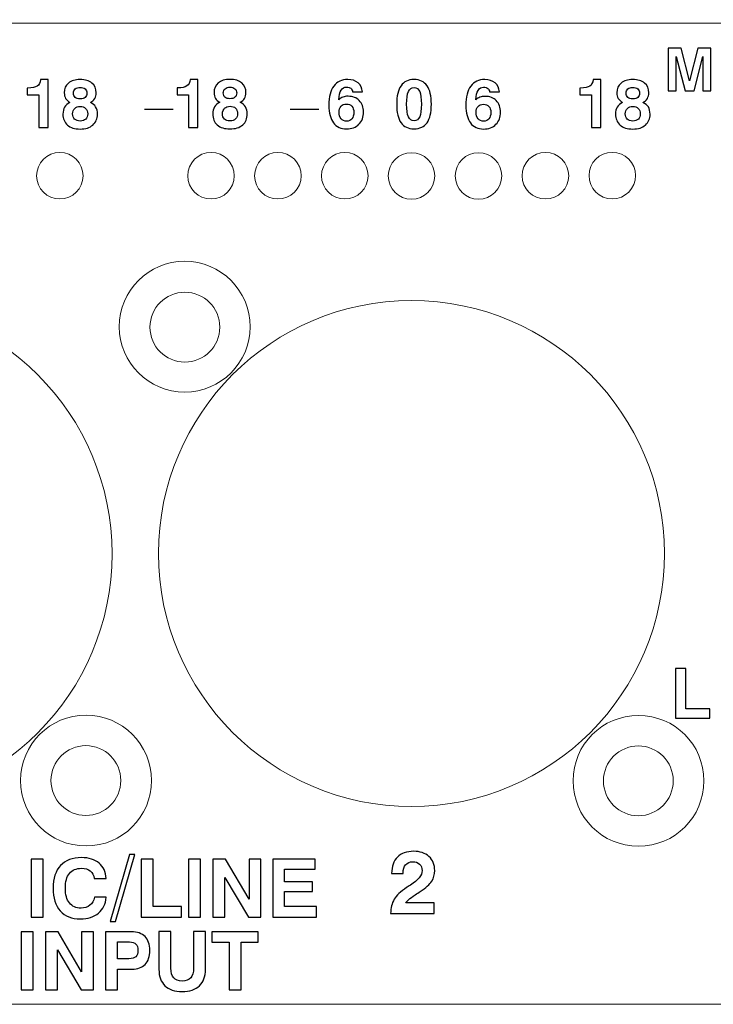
# Model space of a CAD drawing. Header units: inches. Extents: x -1.88 to 1.87, y -0.27 to 1.42.
# Tile 6 of 8: x -0.2 to 0.99, y -0.27 to 1.42. Entities that reach past the tile are written whole.
import ezdxf

# ---------------------------------------------------------------- set-up
doc = ezdxf.new("R2010")
doc.units = ezdxf.units.IN
doc.header["$MEASUREMENT"] = 0
for name, color, linetype in [('Layer 1', 7, 'Continuous'), ('Layer 3', 7, 'Continuous'), ('Layer 4', 7, 'Continuous')]:
    doc.layers.add(name, color=color, linetype=linetype)

msp = doc.modelspace()

# ---------------------------------------------------------------- linework, layer by layer
at = {"layer": 'Layer 1'}
for points, knots in [([(0.9156, 1.3006), (0.9156, 1.3006), (0.9156, 1.374), (0.9156, 1.374), (0.9156, 1.374), (0.9156, 1.374), (0.938, 1.374), (0.938, 1.374), (0.938, 1.374), (0.938, 1.374), (0.9526, 1.3182), (0.9526, 1.3182), (0.9526, 1.3182), (0.9526, 1.3182), (0.967, 1.374), (0.967, 1.374), (0.967, 1.374), (0.967, 1.374), (0.9894, 1.374), (0.9894, 1.374), (0.9894, 1.374), (0.9894, 1.374), (0.9894, 1.3006), (0.9894, 1.3006), (0.9894, 1.3006), (0.9894, 1.3006), (0.9753, 1.3006), (0.9753, 1.3006), (0.9753, 1.3006), (0.9753, 1.3006), (0.9753, 1.3598), (0.9753, 1.3598), (0.9753, 1.3598), (0.9753, 1.3598), (0.9604, 1.3006), (0.9604, 1.3006), (0.9604, 1.3006), (0.9604, 1.3006), (0.9449, 1.3006), (0.9449, 1.3006), (0.9449, 1.3006), (0.9449, 1.3006), (0.9298, 1.3598), (0.9298, 1.3598), (0.9298, 1.3598), (0.9298, 1.3598), (0.9298, 1.3006), (0.9298, 1.3006), (0.9298, 1.3006), (0.9298, 1.3006), (0.9156, 1.3006), (0.9156, 1.3006)], [0, 0, 0, 0, 0.071429, 0.071429, 0.071429, 0.071429, 0.142857, 0.142857, 0.142857, 0.142857, 0.214286, 0.214286, 0.214286, 0.214286, 0.285714, 0.285714, 0.285714, 0.285714, 0.357143, 0.357143, 0.357143, 0.357143, 0.428571, 0.428571, 0.428571, 0.428571, 0.5, 0.5, 0.5, 0.5, 0.571429, 0.571429, 0.571429, 0.571429, 0.642857, 0.642857, 0.642857, 0.642857, 0.714286, 0.714286, 0.714286, 0.714286, 0.785714, 0.785714, 0.785714, 0.785714, 0.857143, 0.857143, 0.857143, 0.857143, 1, 1, 1, 1]), ([(-0.1666, 1.2375), (-0.1666, 1.2375), (-0.1666, 1.2939), (-0.1666, 1.2939), (-0.1666, 1.2939), (-0.1666, 1.2939), (-0.1864, 1.2939), (-0.1864, 1.2939), (-0.1864, 1.2939), (-0.1864, 1.2939), (-0.1864, 1.3055), (-0.1864, 1.3055), (-0.1864, 1.3055), (-0.1864, 1.3055), (-0.1851, 1.3055), (-0.1851, 1.3055), (-0.1851, 1.3055), (-0.1779, 1.3055), (-0.1727, 1.3066), (-0.1694, 1.3088), (-0.1694, 1.3088), (-0.1661, 1.311), (-0.1642, 1.3148), (-0.1636, 1.32), (-0.1636, 1.32), (-0.1636, 1.32), (-0.1504, 1.32), (-0.1504, 1.32), (-0.1504, 1.32), (-0.1504, 1.32), (-0.1504, 1.2375), (-0.1504, 1.2375), (-0.1504, 1.2375), (-0.1504, 1.2375), (-0.1666, 1.2375), (-0.1666, 1.2375)], [0, 0, 0, 0, 0.1, 0.1, 0.1, 0.1, 0.2, 0.2, 0.2, 0.2, 0.3, 0.3, 0.3, 0.3, 0.4, 0.4, 0.4, 0.4, 0.5, 0.5, 0.5, 0.5, 0.6, 0.6, 0.6, 0.6, 0.7, 0.7, 0.7, 0.7, 0.8, 0.8, 0.8, 0.8, 1, 1, 1, 1]), ([(-0.1129, 1.2808), (-0.1163, 1.2827), (-0.1188, 1.285), (-0.1204, 1.2876), (-0.1204, 1.2876), (-0.1219, 1.2901), (-0.1227, 1.2934), (-0.1227, 1.2974), (-0.1227, 1.2974), (-0.1227, 1.3045), (-0.1203, 1.31), (-0.1154, 1.3141), (-0.1154, 1.3141), (-0.1106, 1.3181), (-0.1039, 1.3201), (-0.0954, 1.3201), (-0.0954, 1.3201), (-0.0867, 1.3201), (-0.08, 1.3181), (-0.0751, 1.3141), (-0.0751, 1.3141), (-0.0703, 1.3101), (-0.0678, 1.3045), (-0.0678, 1.2974), (-0.0678, 1.2974), (-0.0678, 1.2936), (-0.0687, 1.2903), (-0.0703, 1.2875), (-0.0703, 1.2875), (-0.072, 1.2847), (-0.0745, 1.2825), (-0.0778, 1.2808), (-0.0778, 1.2808), (-0.0737, 1.2789), (-0.0707, 1.2763), (-0.0687, 1.273), (-0.0687, 1.273), (-0.0666, 1.2697), (-0.0656, 1.2656), (-0.0656, 1.2609), (-0.0656, 1.2609), (-0.0656, 1.2528), (-0.0682, 1.2465), (-0.0735, 1.242), (-0.0735, 1.242), (-0.0788, 1.2374), (-0.0861, 1.2351), (-0.0954, 1.2351), (-0.0954, 1.2351), (-0.1047, 1.2351), (-0.112, 1.2374), (-0.1172, 1.2419), (-0.1172, 1.2419), (-0.1224, 1.2464), (-0.125, 1.2528), (-0.125, 1.2609), (-0.125, 1.2609), (-0.125, 1.2656), (-0.124, 1.2696), (-0.1221, 1.2728), (-0.1221, 1.2728), (-0.1201, 1.276), (-0.1171, 1.2787), (-0.1129, 1.2808)], [0, 0, 0, 0, 0.058824, 0.058824, 0.058824, 0.058824, 0.117647, 0.117647, 0.117647, 0.117647, 0.176471, 0.176471, 0.176471, 0.176471, 0.235294, 0.235294, 0.235294, 0.235294, 0.294118, 0.294118, 0.294118, 0.294118, 0.352941, 0.352941, 0.352941, 0.352941, 0.411765, 0.411765, 0.411765, 0.411765, 0.470588, 0.470588, 0.470588, 0.470588, 0.529412, 0.529412, 0.529412, 0.529412, 0.588235, 0.588235, 0.588235, 0.588235, 0.647059, 0.647059, 0.647059, 0.647059, 0.705882, 0.705882, 0.705882, 0.705882, 0.764706, 0.764706, 0.764706, 0.764706, 0.823529, 0.823529, 0.823529, 0.823529, 0.882353, 0.882353, 0.882353, 0.882353, 1, 1, 1, 1]), ([(-0.1069, 1.2968), (-0.1069, 1.2936), (-0.1059, 1.2912), (-0.104, 1.2895), (-0.104, 1.2895), (-0.1019, 1.2878), (-0.0991, 1.2869), (-0.0954, 1.2869), (-0.0954, 1.2869), (-0.0916, 1.2869), (-0.0887, 1.2878), (-0.0867, 1.2895), (-0.0867, 1.2895), (-0.0847, 1.2913), (-0.0837, 1.2937), (-0.0837, 1.2968), (-0.0837, 1.2968), (-0.0837, 1.2999), (-0.0847, 1.3023), (-0.0868, 1.3041), (-0.0868, 1.3041), (-0.0889, 1.3059), (-0.0917, 1.3067), (-0.0954, 1.3067), (-0.0954, 1.3067), (-0.0989, 1.3067), (-0.1017, 1.3058), (-0.1038, 1.304), (-0.1038, 1.304), (-0.1059, 1.3022), (-0.1069, 1.2998), (-0.1069, 1.2968)], [0, 0, 0, 0, 0.111111, 0.111111, 0.111111, 0.111111, 0.222222, 0.222222, 0.222222, 0.222222, 0.333333, 0.333333, 0.333333, 0.333333, 0.444444, 0.444444, 0.444444, 0.444444, 0.555556, 0.555556, 0.555556, 0.555556, 0.666667, 0.666667, 0.666667, 0.666667, 0.777778, 0.777778, 0.777778, 0.777778, 1, 1, 1, 1]), ([(0.091, 1.2377), (0.091, 1.2377), (0.091, 1.2941), (0.091, 1.2941), (0.091, 1.2941), (0.091, 1.2941), (0.0713, 1.2941), (0.0713, 1.2941), (0.0713, 1.2941), (0.0713, 1.2941), (0.0713, 1.3057), (0.0713, 1.3057), (0.0713, 1.3057), (0.0713, 1.3057), (0.0725, 1.3057), (0.0725, 1.3057), (0.0725, 1.3057), (0.0797, 1.3057), (0.085, 1.3068), (0.0882, 1.3091), (0.0882, 1.3091), (0.0915, 1.3113), (0.0935, 1.315), (0.094, 1.3202), (0.094, 1.3202), (0.094, 1.3202), (0.1072, 1.3202), (0.1072, 1.3202), (0.1072, 1.3202), (0.1072, 1.3202), (0.1072, 1.2377), (0.1072, 1.2377), (0.1072, 1.2377), (0.1072, 1.2377), (0.091, 1.2377), (0.091, 1.2377)], [0, 0, 0, 0, 0.1, 0.1, 0.1, 0.1, 0.2, 0.2, 0.2, 0.2, 0.3, 0.3, 0.3, 0.3, 0.4, 0.4, 0.4, 0.4, 0.5, 0.5, 0.5, 0.5, 0.6, 0.6, 0.6, 0.6, 0.7, 0.7, 0.7, 0.7, 0.8, 0.8, 0.8, 0.8, 1, 1, 1, 1]), ([(0.1447, 1.2811), (0.1413, 1.283), (0.1388, 1.2852), (0.1372, 1.2878), (0.1372, 1.2878), (0.1357, 1.2904), (0.1349, 1.2937), (0.1349, 1.2976), (0.1349, 1.2976), (0.1349, 1.3047), (0.1374, 1.3103), (0.1422, 1.3143), (0.1422, 1.3143), (0.147, 1.3183), (0.1537, 1.3204), (0.1623, 1.3204), (0.1623, 1.3204), (0.1709, 1.3204), (0.1776, 1.3183), (0.1825, 1.3143), (0.1825, 1.3143), (0.1873, 1.3103), (0.1898, 1.3048), (0.1898, 1.2976), (0.1898, 1.2976), (0.1898, 1.2939), (0.1889, 1.2905), (0.1873, 1.2878), (0.1873, 1.2878), (0.1856, 1.285), (0.1832, 1.2828), (0.1799, 1.2811), (0.1799, 1.2811), (0.1839, 1.2792), (0.1869, 1.2766), (0.189, 1.2733), (0.189, 1.2733), (0.191, 1.2699), (0.192, 1.2659), (0.192, 1.2611), (0.192, 1.2611), (0.192, 1.2531), (0.1894, 1.2468), (0.1841, 1.2422), (0.1841, 1.2422), (0.1788, 1.2376), (0.1715, 1.2353), (0.1623, 1.2353), (0.1623, 1.2353), (0.1529, 1.2353), (0.1456, 1.2376), (0.1404, 1.2421), (0.1404, 1.2421), (0.1352, 1.2467), (0.1326, 1.253), (0.1326, 1.2611), (0.1326, 1.2611), (0.1326, 1.2658), (0.1336, 1.2698), (0.1355, 1.273), (0.1355, 1.273), (0.1375, 1.2762), (0.1405, 1.2789), (0.1447, 1.2811)], [0, 0, 0, 0, 0.058824, 0.058824, 0.058824, 0.058824, 0.117647, 0.117647, 0.117647, 0.117647, 0.176471, 0.176471, 0.176471, 0.176471, 0.235294, 0.235294, 0.235294, 0.235294, 0.294118, 0.294118, 0.294118, 0.294118, 0.352941, 0.352941, 0.352941, 0.352941, 0.411765, 0.411765, 0.411765, 0.411765, 0.470588, 0.470588, 0.470588, 0.470588, 0.529412, 0.529412, 0.529412, 0.529412, 0.588235, 0.588235, 0.588235, 0.588235, 0.647059, 0.647059, 0.647059, 0.647059, 0.705882, 0.705882, 0.705882, 0.705882, 0.764706, 0.764706, 0.764706, 0.764706, 0.823529, 0.823529, 0.823529, 0.823529, 0.882353, 0.882353, 0.882353, 0.882353, 1, 1, 1, 1]), ([(0.1507, 1.2971), (0.1507, 1.2939), (0.1517, 1.2914), (0.1537, 1.2897), (0.1537, 1.2897), (0.1557, 1.288), (0.1585, 1.2872), (0.1623, 1.2872), (0.1623, 1.2872), (0.166, 1.2872), (0.1689, 1.288), (0.1709, 1.2898), (0.1709, 1.2898), (0.1729, 1.2915), (0.1739, 1.2939), (0.1739, 1.2971), (0.1739, 1.2971), (0.1739, 1.3001), (0.1729, 1.3026), (0.1708, 1.3043), (0.1708, 1.3043), (0.1687, 1.3061), (0.1659, 1.307), (0.1623, 1.307), (0.1623, 1.307), (0.1587, 1.307), (0.1559, 1.3061), (0.1538, 1.3043), (0.1538, 1.3043), (0.1517, 1.3025), (0.1507, 1.3001), (0.1507, 1.2971)], [0, 0, 0, 0, 0.111111, 0.111111, 0.111111, 0.111111, 0.222222, 0.222222, 0.222222, 0.222222, 0.333333, 0.333333, 0.333333, 0.333333, 0.444444, 0.444444, 0.444444, 0.444444, 0.555556, 0.555556, 0.555556, 0.555556, 0.666667, 0.666667, 0.666667, 0.666667, 0.777778, 0.777778, 0.777778, 0.777778, 1, 1, 1, 1]), ([(0.3496, 1.2855), (0.3515, 1.2875), (0.3538, 1.2889), (0.3564, 1.2899), (0.3564, 1.2899), (0.3591, 1.2909), (0.362, 1.2914), (0.3653, 1.2914), (0.3653, 1.2914), (0.3734, 1.2914), (0.3798, 1.2889), (0.3847, 1.284), (0.3847, 1.284), (0.3896, 1.2791), (0.392, 1.2725), (0.392, 1.2643), (0.392, 1.2643), (0.392, 1.2556), (0.3893, 1.2486), (0.384, 1.2433), (0.384, 1.2433), (0.3787, 1.238), (0.3717, 1.2353), (0.363, 1.2353), (0.363, 1.2353), (0.353, 1.2353), (0.3454, 1.2387), (0.3402, 1.2456), (0.3402, 1.2456), (0.335, 1.2526), (0.3324, 1.2627), (0.3324, 1.276), (0.3324, 1.276), (0.3324, 1.2904), (0.3352, 1.3013), (0.3407, 1.3089), (0.3407, 1.3089), (0.3463, 1.3165), (0.3543, 1.3203), (0.3648, 1.3203), (0.3648, 1.3203), (0.3721, 1.3203), (0.378, 1.3184), (0.3825, 1.3146), (0.3825, 1.3146), (0.387, 1.3108), (0.3894, 1.3056), (0.3899, 1.2991), (0.3899, 1.2991), (0.3899, 1.2991), (0.3731, 1.2991), (0.3731, 1.2991), (0.3731, 1.2991), (0.3727, 1.3018), (0.3717, 1.3038), (0.37, 1.3051), (0.37, 1.3051), (0.3683, 1.3065), (0.366, 1.3072), (0.3629, 1.3072), (0.3629, 1.3072), (0.3588, 1.3072), (0.3556, 1.3054), (0.3534, 1.3018), (0.3534, 1.3018), (0.3511, 1.2982), (0.3499, 1.2928), (0.3496, 1.2855)], [0, 0, 0, 0, 0.055556, 0.055556, 0.055556, 0.055556, 0.111111, 0.111111, 0.111111, 0.111111, 0.166667, 0.166667, 0.166667, 0.166667, 0.222222, 0.222222, 0.222222, 0.222222, 0.277778, 0.277778, 0.277778, 0.277778, 0.333333, 0.333333, 0.333333, 0.333333, 0.388889, 0.388889, 0.388889, 0.388889, 0.444444, 0.444444, 0.444444, 0.444444, 0.5, 0.5, 0.5, 0.5, 0.555556, 0.555556, 0.555556, 0.555556, 0.611111, 0.611111, 0.611111, 0.611111, 0.666667, 0.666667, 0.666667, 0.666667, 0.722222, 0.722222, 0.722222, 0.722222, 0.777778, 0.777778, 0.777778, 0.777778, 0.833333, 0.833333, 0.833333, 0.833333, 0.888889, 0.888889, 0.888889, 0.888889, 1, 1, 1, 1]), ([(0.449, 1.2777), (0.449, 1.2919), (0.4514, 1.3025), (0.4564, 1.3096), (0.4564, 1.3096), (0.4613, 1.3166), (0.4688, 1.3202), (0.4788, 1.3202), (0.4788, 1.3202), (0.4887, 1.3202), (0.4962, 1.3166), (0.5012, 1.3095), (0.5012, 1.3095), (0.5061, 1.3024), (0.5086, 1.2918), (0.5086, 1.2776), (0.5086, 1.2776), (0.5086, 1.2635), (0.5062, 1.2529), (0.5012, 1.2459), (0.5012, 1.2459), (0.4963, 1.2389), (0.4888, 1.2354), (0.4788, 1.2354), (0.4788, 1.2354), (0.4688, 1.2354), (0.4613, 1.2389), (0.4564, 1.2459), (0.4564, 1.2459), (0.4514, 1.253), (0.449, 1.2636), (0.449, 1.2777)], [0, 0, 0, 0, 0.111111, 0.111111, 0.111111, 0.111111, 0.222222, 0.222222, 0.222222, 0.222222, 0.333333, 0.333333, 0.333333, 0.333333, 0.444444, 0.444444, 0.444444, 0.444444, 0.555556, 0.555556, 0.555556, 0.555556, 0.666667, 0.666667, 0.666667, 0.666667, 0.777778, 0.777778, 0.777778, 0.777778, 1, 1, 1, 1]), ([(0.4661, 1.2777), (0.4661, 1.2677), (0.4671, 1.2604), (0.4691, 1.2559), (0.4691, 1.2559), (0.4711, 1.2514), (0.4743, 1.2491), (0.4788, 1.2491), (0.4788, 1.2491), (0.4832, 1.2491), (0.4864, 1.2514), (0.4885, 1.256), (0.4885, 1.256), (0.4905, 1.2605), (0.4915, 1.2678), (0.4915, 1.2777), (0.4915, 1.2777), (0.4915, 1.2877), (0.4905, 1.295), (0.4885, 1.2995), (0.4885, 1.2995), (0.4864, 1.3041), (0.4832, 1.3063), (0.4788, 1.3063), (0.4788, 1.3063), (0.4743, 1.3063), (0.4711, 1.3041), (0.4691, 1.2996), (0.4691, 1.2996), (0.4671, 1.295), (0.4661, 1.2878), (0.4661, 1.2777)], [0, 0, 0, 0, 0.111111, 0.111111, 0.111111, 0.111111, 0.222222, 0.222222, 0.222222, 0.222222, 0.333333, 0.333333, 0.333333, 0.333333, 0.444444, 0.444444, 0.444444, 0.444444, 0.555556, 0.555556, 0.555556, 0.555556, 0.666667, 0.666667, 0.666667, 0.666667, 0.777778, 0.777778, 0.777778, 0.777778, 1, 1, 1, 1]), ([(0.5852, 1.2854), (0.5871, 1.2874), (0.5894, 1.2888), (0.592, 1.2898), (0.592, 1.2898), (0.5947, 1.2908), (0.5976, 1.2912), (0.6009, 1.2912), (0.6009, 1.2912), (0.609, 1.2912), (0.6154, 1.2888), (0.6203, 1.2839), (0.6203, 1.2839), (0.6252, 1.2789), (0.6276, 1.2724), (0.6276, 1.2642), (0.6276, 1.2642), (0.6276, 1.2555), (0.6249, 1.2485), (0.6196, 1.2432), (0.6196, 1.2432), (0.6143, 1.2378), (0.6073, 1.2351), (0.5986, 1.2351), (0.5986, 1.2351), (0.5886, 1.2351), (0.581, 1.2386), (0.5758, 1.2455), (0.5758, 1.2455), (0.5706, 1.2524), (0.568, 1.2626), (0.568, 1.2759), (0.568, 1.2759), (0.568, 1.2902), (0.5708, 1.3012), (0.5764, 1.3088), (0.5764, 1.3088), (0.5819, 1.3164), (0.5899, 1.3202), (0.6004, 1.3202), (0.6004, 1.3202), (0.6078, 1.3202), (0.6136, 1.3183), (0.6181, 1.3145), (0.6181, 1.3145), (0.6226, 1.3107), (0.6251, 1.3055), (0.6255, 1.299), (0.6255, 1.299), (0.6255, 1.299), (0.6087, 1.299), (0.6087, 1.299), (0.6087, 1.299), (0.6083, 1.3017), (0.6073, 1.3037), (0.6056, 1.305), (0.6056, 1.305), (0.6039, 1.3064), (0.6016, 1.307), (0.5985, 1.307), (0.5985, 1.307), (0.5944, 1.307), (0.5912, 1.3052), (0.589, 1.3016), (0.589, 1.3016), (0.5867, 1.2981), (0.5855, 1.2926), (0.5852, 1.2854)], [0, 0, 0, 0, 0.055556, 0.055556, 0.055556, 0.055556, 0.111111, 0.111111, 0.111111, 0.111111, 0.166667, 0.166667, 0.166667, 0.166667, 0.222222, 0.222222, 0.222222, 0.222222, 0.277778, 0.277778, 0.277778, 0.277778, 0.333333, 0.333333, 0.333333, 0.333333, 0.388889, 0.388889, 0.388889, 0.388889, 0.444444, 0.444444, 0.444444, 0.444444, 0.5, 0.5, 0.5, 0.5, 0.555556, 0.555556, 0.555556, 0.555556, 0.611111, 0.611111, 0.611111, 0.611111, 0.666667, 0.666667, 0.666667, 0.666667, 0.722222, 0.722222, 0.722222, 0.722222, 0.777778, 0.777778, 0.777778, 0.777778, 0.833333, 0.833333, 0.833333, 0.833333, 0.888889, 0.888889, 0.888889, 0.888889, 1, 1, 1, 1]), ([(0.7837, 1.2375), (0.7837, 1.2375), (0.7837, 1.2939), (0.7837, 1.2939), (0.7837, 1.2939), (0.7837, 1.2939), (0.764, 1.2939), (0.764, 1.2939), (0.764, 1.2939), (0.764, 1.2939), (0.764, 1.3055), (0.764, 1.3055), (0.764, 1.3055), (0.764, 1.3055), (0.7652, 1.3055), (0.7652, 1.3055), (0.7652, 1.3055), (0.7724, 1.3055), (0.7776, 1.3066), (0.7809, 1.3088), (0.7809, 1.3088), (0.7842, 1.311), (0.7861, 1.3148), (0.7867, 1.32), (0.7867, 1.32), (0.7867, 1.32), (0.7999, 1.32), (0.7999, 1.32), (0.7999, 1.32), (0.7999, 1.32), (0.7999, 1.2375), (0.7999, 1.2375), (0.7999, 1.2375), (0.7999, 1.2375), (0.7837, 1.2375), (0.7837, 1.2375)], [0, 0, 0, 0, 0.1, 0.1, 0.1, 0.1, 0.2, 0.2, 0.2, 0.2, 0.3, 0.3, 0.3, 0.3, 0.4, 0.4, 0.4, 0.4, 0.5, 0.5, 0.5, 0.5, 0.6, 0.6, 0.6, 0.6, 0.7, 0.7, 0.7, 0.7, 0.8, 0.8, 0.8, 0.8, 1, 1, 1, 1]), ([(0.8374, 1.2808), (0.834, 1.2827), (0.8315, 1.285), (0.8299, 1.2876), (0.8299, 1.2876), (0.8284, 1.2901), (0.8276, 1.2934), (0.8276, 1.2974), (0.8276, 1.2974), (0.8276, 1.3045), (0.83, 1.31), (0.8349, 1.3141), (0.8349, 1.3141), (0.8397, 1.3181), (0.8464, 1.3201), (0.855, 1.3201), (0.855, 1.3201), (0.8636, 1.3201), (0.8703, 1.3181), (0.8752, 1.3141), (0.8752, 1.3141), (0.88, 1.3101), (0.8825, 1.3045), (0.8825, 1.2974), (0.8825, 1.2974), (0.8825, 1.2936), (0.8816, 1.2903), (0.88, 1.2875), (0.88, 1.2875), (0.8783, 1.2847), (0.8759, 1.2825), (0.8725, 1.2808), (0.8725, 1.2808), (0.8766, 1.2789), (0.8796, 1.2763), (0.8817, 1.273), (0.8817, 1.273), (0.8837, 1.2697), (0.8847, 1.2656), (0.8847, 1.2609), (0.8847, 1.2609), (0.8847, 1.2528), (0.8821, 1.2465), (0.8768, 1.242), (0.8768, 1.242), (0.8715, 1.2374), (0.8642, 1.2351), (0.855, 1.2351), (0.855, 1.2351), (0.8456, 1.2351), (0.8383, 1.2374), (0.8331, 1.2419), (0.8331, 1.2419), (0.8279, 1.2464), (0.8253, 1.2528), (0.8253, 1.2609), (0.8253, 1.2609), (0.8253, 1.2656), (0.8263, 1.2696), (0.8282, 1.2728), (0.8282, 1.2728), (0.8302, 1.276), (0.8332, 1.2787), (0.8374, 1.2808)], [0, 0, 0, 0, 0.058824, 0.058824, 0.058824, 0.058824, 0.117647, 0.117647, 0.117647, 0.117647, 0.176471, 0.176471, 0.176471, 0.176471, 0.235294, 0.235294, 0.235294, 0.235294, 0.294118, 0.294118, 0.294118, 0.294118, 0.352941, 0.352941, 0.352941, 0.352941, 0.411765, 0.411765, 0.411765, 0.411765, 0.470588, 0.470588, 0.470588, 0.470588, 0.529412, 0.529412, 0.529412, 0.529412, 0.588235, 0.588235, 0.588235, 0.588235, 0.647059, 0.647059, 0.647059, 0.647059, 0.705882, 0.705882, 0.705882, 0.705882, 0.764706, 0.764706, 0.764706, 0.764706, 0.823529, 0.823529, 0.823529, 0.823529, 0.882353, 0.882353, 0.882353, 0.882353, 1, 1, 1, 1]), ([(0.8434, 1.2968), (0.8434, 1.2936), (0.8444, 1.2912), (0.8464, 1.2895), (0.8464, 1.2895), (0.8484, 1.2878), (0.8512, 1.2869), (0.855, 1.2869), (0.855, 1.2869), (0.8587, 1.2869), (0.8616, 1.2878), (0.8636, 1.2895), (0.8636, 1.2895), (0.8656, 1.2913), (0.8666, 1.2937), (0.8666, 1.2968), (0.8666, 1.2968), (0.8666, 1.2999), (0.8656, 1.3023), (0.8635, 1.3041), (0.8635, 1.3041), (0.8614, 1.3059), (0.8586, 1.3067), (0.855, 1.3067), (0.855, 1.3067), (0.8514, 1.3067), (0.8486, 1.3058), (0.8465, 1.304), (0.8465, 1.304), (0.8444, 1.3022), (0.8434, 1.2998), (0.8434, 1.2968)], [0, 0, 0, 0, 0.111111, 0.111111, 0.111111, 0.111111, 0.222222, 0.222222, 0.222222, 0.222222, 0.333333, 0.333333, 0.333333, 0.333333, 0.444444, 0.444444, 0.444444, 0.444444, 0.555556, 0.555556, 0.555556, 0.555556, 0.666667, 0.666667, 0.666667, 0.666667, 0.777778, 0.777778, 0.777778, 0.777778, 1, 1, 1, 1]), ([(-0.1083, 1.2614), (-0.1083, 1.2574), (-0.1071, 1.2543), (-0.1049, 1.2521), (-0.1049, 1.2521), (-0.1026, 1.2499), (-0.0994, 1.2488), (-0.0952, 1.2488), (-0.0952, 1.2488), (-0.0912, 1.2488), (-0.0881, 1.2499), (-0.0858, 1.2522), (-0.0858, 1.2522), (-0.0835, 1.2544), (-0.0824, 1.2575), (-0.0824, 1.2614), (-0.0824, 1.2614), (-0.0824, 1.2652), (-0.0836, 1.2683), (-0.0859, 1.2706), (-0.0859, 1.2706), (-0.0883, 1.2729), (-0.0914, 1.2741), (-0.0952, 1.2741), (-0.0952, 1.2741), (-0.0991, 1.2741), (-0.1023, 1.2729), (-0.1047, 1.2706), (-0.1047, 1.2706), (-0.1071, 1.2682), (-0.1083, 1.2652), (-0.1083, 1.2614)], [0, 0, 0, 0, 0.111111, 0.111111, 0.111111, 0.111111, 0.222222, 0.222222, 0.222222, 0.222222, 0.333333, 0.333333, 0.333333, 0.333333, 0.444444, 0.444444, 0.444444, 0.444444, 0.555556, 0.555556, 0.555556, 0.555556, 0.666667, 0.666667, 0.666667, 0.666667, 0.777778, 0.777778, 0.777778, 0.777778, 1, 1, 1, 1]), ([(0.1494, 1.2617), (0.1494, 1.2576), (0.1505, 1.2545), (0.1527, 1.2523), (0.1527, 1.2523), (0.155, 1.2502), (0.1582, 1.2491), (0.1624, 1.2491), (0.1624, 1.2491), (0.1664, 1.2491), (0.1695, 1.2502), (0.1718, 1.2524), (0.1718, 1.2524), (0.1741, 1.2546), (0.1752, 1.2577), (0.1752, 1.2617), (0.1752, 1.2617), (0.1752, 1.2655), (0.1741, 1.2685), (0.1717, 1.2709), (0.1717, 1.2709), (0.1694, 1.2732), (0.1663, 1.2743), (0.1624, 1.2743), (0.1624, 1.2743), (0.1585, 1.2743), (0.1554, 1.2731), (0.153, 1.2708), (0.153, 1.2708), (0.1506, 1.2684), (0.1494, 1.2654), (0.1494, 1.2617)], [0, 0, 0, 0, 0.111111, 0.111111, 0.111111, 0.111111, 0.222222, 0.222222, 0.222222, 0.222222, 0.333333, 0.333333, 0.333333, 0.333333, 0.444444, 0.444444, 0.444444, 0.444444, 0.555556, 0.555556, 0.555556, 0.555556, 0.666667, 0.666667, 0.666667, 0.666667, 0.777778, 0.777778, 0.777778, 0.777778, 1, 1, 1, 1]), ([(0.3499, 1.264), (0.3499, 1.2593), (0.351, 1.2555), (0.3534, 1.2527), (0.3534, 1.2527), (0.3558, 1.25), (0.359, 1.2486), (0.363, 1.2486), (0.363, 1.2486), (0.3669, 1.2486), (0.3698, 1.2499), (0.372, 1.2526), (0.372, 1.2526), (0.3741, 1.2553), (0.3752, 1.2591), (0.3752, 1.2639), (0.3752, 1.2639), (0.3752, 1.2683), (0.3741, 1.2717), (0.3719, 1.2742), (0.3719, 1.2742), (0.3696, 1.2767), (0.3665, 1.2779), (0.3625, 1.2779), (0.3625, 1.2779), (0.3585, 1.2779), (0.3554, 1.2767), (0.3532, 1.2742), (0.3532, 1.2742), (0.351, 1.2717), (0.3499, 1.2683), (0.3499, 1.264)], [0, 0, 0, 0, 0.111111, 0.111111, 0.111111, 0.111111, 0.222222, 0.222222, 0.222222, 0.222222, 0.333333, 0.333333, 0.333333, 0.333333, 0.444444, 0.444444, 0.444444, 0.444444, 0.555556, 0.555556, 0.555556, 0.555556, 0.666667, 0.666667, 0.666667, 0.666667, 0.777778, 0.777778, 0.777778, 0.777778, 1, 1, 1, 1]), ([(0.5855, 1.2639), (0.5855, 1.2591), (0.5866, 1.2554), (0.589, 1.2526), (0.589, 1.2526), (0.5914, 1.2499), (0.5946, 1.2485), (0.5986, 1.2485), (0.5986, 1.2485), (0.6025, 1.2485), (0.6054, 1.2498), (0.6076, 1.2525), (0.6076, 1.2525), (0.6097, 1.2552), (0.6108, 1.2589), (0.6108, 1.2637), (0.6108, 1.2637), (0.6108, 1.2682), (0.6097, 1.2716), (0.6075, 1.2741), (0.6075, 1.2741), (0.6052, 1.2765), (0.6021, 1.2777), (0.5981, 1.2777), (0.5981, 1.2777), (0.5941, 1.2777), (0.591, 1.2765), (0.5888, 1.2741), (0.5888, 1.2741), (0.5866, 1.2716), (0.5855, 1.2682), (0.5855, 1.2639)], [0, 0, 0, 0, 0.111111, 0.111111, 0.111111, 0.111111, 0.222222, 0.222222, 0.222222, 0.222222, 0.333333, 0.333333, 0.333333, 0.333333, 0.444444, 0.444444, 0.444444, 0.444444, 0.555556, 0.555556, 0.555556, 0.555556, 0.666667, 0.666667, 0.666667, 0.666667, 0.777778, 0.777778, 0.777778, 0.777778, 1, 1, 1, 1]), ([(0.8421, 1.2614), (0.8421, 1.2574), (0.8432, 1.2543), (0.8454, 1.2521), (0.8454, 1.2521), (0.8477, 1.2499), (0.8509, 1.2488), (0.8551, 1.2488), (0.8551, 1.2488), (0.8591, 1.2488), (0.8622, 1.2499), (0.8645, 1.2522), (0.8645, 1.2522), (0.8668, 1.2544), (0.8679, 1.2575), (0.8679, 1.2614), (0.8679, 1.2614), (0.8679, 1.2652), (0.8667, 1.2683), (0.8644, 1.2706), (0.8644, 1.2706), (0.8621, 1.2729), (0.859, 1.2741), (0.8551, 1.2741), (0.8551, 1.2741), (0.8512, 1.2741), (0.8481, 1.2729), (0.8456, 1.2706), (0.8456, 1.2706), (0.8432, 1.2682), (0.8421, 1.2652), (0.8421, 1.2614)], [0, 0, 0, 0, 0.111111, 0.111111, 0.111111, 0.111111, 0.222222, 0.222222, 0.222222, 0.222222, 0.333333, 0.333333, 0.333333, 0.333333, 0.444444, 0.444444, 0.444444, 0.444444, 0.555556, 0.555556, 0.555556, 0.555556, 0.666667, 0.666667, 0.666667, 0.666667, 0.777778, 0.777778, 0.777778, 0.777778, 1, 1, 1, 1]), ([(0.9284, 0.2224), (0.9284, 0.2224), (0.9284, 0.3073), (0.9284, 0.3073), (0.9284, 0.3073), (0.9284, 0.3073), (0.9459, 0.3073), (0.9459, 0.3073), (0.9459, 0.3073), (0.9459, 0.3073), (0.9459, 0.238), (0.9459, 0.238), (0.9459, 0.238), (0.9459, 0.238), (0.9873, 0.238), (0.9873, 0.238), (0.9873, 0.238), (0.9873, 0.238), (0.9873, 0.2224), (0.9873, 0.2224), (0.9873, 0.2224), (0.9873, 0.2224), (0.9284, 0.2224), (0.9284, 0.2224)], [0, 0, 0, 0, 0.142857, 0.142857, 0.142857, 0.142857, 0.285714, 0.285714, 0.285714, 0.285714, 0.428571, 0.428571, 0.428571, 0.428571, 0.571429, 0.571429, 0.571429, 0.571429, 0.714286, 0.714286, 0.714286, 0.714286, 1, 1, 1, 1]), ([(-0.044, -0.1275), (-0.044, -0.1275), (-0.0103, -0.0122), (-0.0103, -0.0122), (-0.0103, -0.0122), (-0.0103, -0.0122), (-0.0011, -0.0122), (-0.0011, -0.0122), (-0.0011, -0.0122), (-0.0011, -0.0122), (-0.0348, -0.1275), (-0.0348, -0.1275), (-0.0348, -0.1275), (-0.0348, -0.1275), (-0.044, -0.1275), (-0.044, -0.1275)], [0, 0, 0, 0, 0.2, 0.2, 0.2, 0.2, 0.4, 0.4, 0.4, 0.4, 0.6, 0.6, 0.6, 0.6, 1, 1, 1, 1]), ([(0.4385, -0.1136), (0.4386, -0.1041), (0.4406, -0.096), (0.4446, -0.0893), (0.4446, -0.0893), (0.4486, -0.0827), (0.4557, -0.076), (0.4658, -0.0692), (0.4658, -0.0692), (0.4673, -0.0681), (0.4696, -0.0667), (0.4725, -0.0648), (0.4725, -0.0648), (0.4859, -0.0562), (0.4926, -0.048), (0.4926, -0.04), (0.4926, -0.04), (0.4926, -0.0353), (0.4912, -0.0316), (0.4884, -0.0288), (0.4884, -0.0288), (0.4855, -0.0261), (0.4816, -0.0247), (0.4767, -0.0247), (0.4767, -0.0247), (0.4714, -0.0247), (0.4672, -0.0264), (0.4643, -0.0298), (0.4643, -0.0298), (0.4614, -0.0331), (0.46, -0.0379), (0.46, -0.0441), (0.46, -0.0441), (0.46, -0.0441), (0.46, -0.045), (0.46, -0.045), (0.46, -0.045), (0.46, -0.045), (0.4403, -0.045), (0.4403, -0.045), (0.4403, -0.045), (0.4403, -0.0328), (0.4436, -0.0233), (0.4501, -0.0167), (0.4501, -0.0167), (0.4567, -0.0101), (0.466, -0.0068), (0.4782, -0.0068), (0.4782, -0.0068), (0.4892, -0.0068), (0.4979, -0.0098), (0.5045, -0.0158), (0.5045, -0.0158), (0.5111, -0.0218), (0.5143, -0.0298), (0.5143, -0.0397), (0.5143, -0.0397), (0.5143, -0.0468), (0.5126, -0.053), (0.5092, -0.0582), (0.5092, -0.0582), (0.5058, -0.0634), (0.4991, -0.0694), (0.4893, -0.076), (0.4893, -0.076), (0.4872, -0.0775), (0.4843, -0.0794), (0.4806, -0.0817), (0.4806, -0.0817), (0.4713, -0.0877), (0.466, -0.0923), (0.4648, -0.0954), (0.4648, -0.0954), (0.4648, -0.0954), (0.5133, -0.0954), (0.5133, -0.0954), (0.5133, -0.0954), (0.5133, -0.0954), (0.5133, -0.1136), (0.5133, -0.1136), (0.5133, -0.1136), (0.5133, -0.1136), (0.4385, -0.1136), (0.4385, -0.1136)], [0, 0, 0, 0, 0.045455, 0.045455, 0.045455, 0.045455, 0.090909, 0.090909, 0.090909, 0.090909, 0.136364, 0.136364, 0.136364, 0.136364, 0.181818, 0.181818, 0.181818, 0.181818, 0.227273, 0.227273, 0.227273, 0.227273, 0.272727, 0.272727, 0.272727, 0.272727, 0.318182, 0.318182, 0.318182, 0.318182, 0.363636, 0.363636, 0.363636, 0.363636, 0.409091, 0.409091, 0.409091, 0.409091, 0.454545, 0.454545, 0.454545, 0.454545, 0.5, 0.5, 0.5, 0.5, 0.545455, 0.545455, 0.545455, 0.545455, 0.590909, 0.590909, 0.590909, 0.590909, 0.636364, 0.636364, 0.636364, 0.636364, 0.681818, 0.681818, 0.681818, 0.681818, 0.727273, 0.727273, 0.727273, 0.727273, 0.772727, 0.772727, 0.772727, 0.772727, 0.818182, 0.818182, 0.818182, 0.818182, 0.863636, 0.863636, 0.863636, 0.863636, 0.909091, 0.909091, 0.909091, 0.909091, 1, 1, 1, 1]), ([(-0.1795, -0.1202), (-0.1795, -0.1202), (-0.1795, -0.0203), (-0.1795, -0.0203), (-0.1795, -0.0203), (-0.1795, -0.0203), (-0.159, -0.0203), (-0.159, -0.0203), (-0.159, -0.0203), (-0.159, -0.0203), (-0.159, -0.1202), (-0.159, -0.1202), (-0.159, -0.1202), (-0.159, -0.1202), (-0.1795, -0.1202), (-0.1795, -0.1202)], [0, 0, 0, 0, 0.2, 0.2, 0.2, 0.2, 0.4, 0.4, 0.4, 0.4, 0.6, 0.6, 0.6, 0.6, 1, 1, 1, 1]), ([(-0.0506, -0.0859), (-0.0514, -0.0972), (-0.0558, -0.1063), (-0.0637, -0.113), (-0.0637, -0.113), (-0.0717, -0.1196), (-0.0821, -0.123), (-0.095, -0.123), (-0.095, -0.123), (-0.1098, -0.123), (-0.1213, -0.1184), (-0.1295, -0.1091), (-0.1295, -0.1091), (-0.1377, -0.0999), (-0.1418, -0.087), (-0.1418, -0.0703), (-0.1418, -0.0703), (-0.1418, -0.0534), (-0.1376, -0.0403), (-0.1292, -0.0313), (-0.1292, -0.0313), (-0.1209, -0.0222), (-0.1088, -0.0177), (-0.0931, -0.0177), (-0.0931, -0.0177), (-0.0804, -0.0177), (-0.0703, -0.0208), (-0.0629, -0.0271), (-0.0629, -0.0271), (-0.0555, -0.0333), (-0.0515, -0.0421), (-0.0508, -0.0534), (-0.0508, -0.0534), (-0.0508, -0.0534), (-0.071, -0.0534), (-0.071, -0.0534), (-0.071, -0.0534), (-0.0719, -0.0478), (-0.0742, -0.0434), (-0.0779, -0.0405), (-0.0779, -0.0405), (-0.0817, -0.0375), (-0.0868, -0.036), (-0.0931, -0.036), (-0.0931, -0.036), (-0.1022, -0.036), (-0.1091, -0.039), (-0.1138, -0.0448), (-0.1138, -0.0448), (-0.1185, -0.0506), (-0.1208, -0.0591), (-0.1208, -0.0703), (-0.1208, -0.0703), (-0.1208, -0.0812), (-0.1185, -0.0896), (-0.1138, -0.0955), (-0.1138, -0.0955), (-0.1091, -0.1014), (-0.1025, -0.1044), (-0.0938, -0.1044), (-0.0938, -0.1044), (-0.0876, -0.1044), (-0.0825, -0.1028), (-0.0785, -0.0996), (-0.0785, -0.0996), (-0.0745, -0.0964), (-0.0719, -0.0919), (-0.0708, -0.0859), (-0.0708, -0.0859), (-0.0708, -0.0859), (-0.0506, -0.0859), (-0.0506, -0.0859)], [0, 0, 0, 0, 0.052632, 0.052632, 0.052632, 0.052632, 0.105263, 0.105263, 0.105263, 0.105263, 0.157895, 0.157895, 0.157895, 0.157895, 0.210526, 0.210526, 0.210526, 0.210526, 0.263158, 0.263158, 0.263158, 0.263158, 0.315789, 0.315789, 0.315789, 0.315789, 0.368421, 0.368421, 0.368421, 0.368421, 0.421053, 0.421053, 0.421053, 0.421053, 0.473684, 0.473684, 0.473684, 0.473684, 0.526316, 0.526316, 0.526316, 0.526316, 0.578947, 0.578947, 0.578947, 0.578947, 0.631579, 0.631579, 0.631579, 0.631579, 0.684211, 0.684211, 0.684211, 0.684211, 0.736842, 0.736842, 0.736842, 0.736842, 0.789474, 0.789474, 0.789474, 0.789474, 0.842105, 0.842105, 0.842105, 0.842105, 0.894737, 0.894737, 0.894737, 0.894737, 1, 1, 1, 1]), ([(0.0098, -0.1202), (0.0098, -0.1202), (0.0098, -0.0203), (0.0098, -0.0203), (0.0098, -0.0203), (0.0098, -0.0203), (0.0303, -0.0203), (0.0303, -0.0203), (0.0303, -0.0203), (0.0303, -0.0203), (0.0303, -0.1018), (0.0303, -0.1018), (0.0303, -0.1018), (0.0303, -0.1018), (0.0791, -0.1018), (0.0791, -0.1018), (0.0791, -0.1018), (0.0791, -0.1018), (0.0791, -0.1202), (0.0791, -0.1202), (0.0791, -0.1202), (0.0791, -0.1202), (0.0098, -0.1202), (0.0098, -0.1202)], [0, 0, 0, 0, 0.142857, 0.142857, 0.142857, 0.142857, 0.285714, 0.285714, 0.285714, 0.285714, 0.428571, 0.428571, 0.428571, 0.428571, 0.571429, 0.571429, 0.571429, 0.571429, 0.714286, 0.714286, 0.714286, 0.714286, 1, 1, 1, 1]), ([(0.091, -0.1202), (0.091, -0.1202), (0.091, -0.0203), (0.091, -0.0203), (0.091, -0.0203), (0.091, -0.0203), (0.1116, -0.0203), (0.1116, -0.0203), (0.1116, -0.0203), (0.1116, -0.0203), (0.1116, -0.1202), (0.1116, -0.1202), (0.1116, -0.1202), (0.1116, -0.1202), (0.091, -0.1202), (0.091, -0.1202)], [0, 0, 0, 0, 0.2, 0.2, 0.2, 0.2, 0.4, 0.4, 0.4, 0.4, 0.6, 0.6, 0.6, 0.6, 1, 1, 1, 1]), ([(0.133, -0.1202), (0.133, -0.1202), (0.133, -0.0203), (0.133, -0.0203), (0.133, -0.0203), (0.133, -0.0203), (0.1545, -0.0203), (0.1545, -0.0203), (0.1545, -0.0203), (0.1545, -0.0203), (0.1951, -0.089), (0.1951, -0.089), (0.1951, -0.089), (0.1951, -0.089), (0.1951, -0.0203), (0.1951, -0.0203), (0.1951, -0.0203), (0.1951, -0.0203), (0.2153, -0.0203), (0.2153, -0.0203), (0.2153, -0.0203), (0.2153, -0.0203), (0.2153, -0.1202), (0.2153, -0.1202), (0.2153, -0.1202), (0.2153, -0.1202), (0.1941, -0.1202), (0.1941, -0.1202), (0.1941, -0.1202), (0.1941, -0.1202), (0.1533, -0.0516), (0.1533, -0.0516), (0.1533, -0.0516), (0.1533, -0.0516), (0.1533, -0.1202), (0.1533, -0.1202), (0.1533, -0.1202), (0.1533, -0.1202), (0.133, -0.1202), (0.133, -0.1202)], [0, 0, 0, 0, 0.090909, 0.090909, 0.090909, 0.090909, 0.181818, 0.181818, 0.181818, 0.181818, 0.272727, 0.272727, 0.272727, 0.272727, 0.363636, 0.363636, 0.363636, 0.363636, 0.454545, 0.454545, 0.454545, 0.454545, 0.545455, 0.545455, 0.545455, 0.545455, 0.636364, 0.636364, 0.636364, 0.636364, 0.727273, 0.727273, 0.727273, 0.727273, 0.818182, 0.818182, 0.818182, 0.818182, 1, 1, 1, 1]), ([(0.2359, -0.1202), (0.2359, -0.1202), (0.2359, -0.0203), (0.2359, -0.0203), (0.2359, -0.0203), (0.2359, -0.0203), (0.3085, -0.0203), (0.3085, -0.0203), (0.3085, -0.0203), (0.3085, -0.0203), (0.3085, -0.0377), (0.3085, -0.0377), (0.3085, -0.0377), (0.3085, -0.0377), (0.2562, -0.0377), (0.2562, -0.0377), (0.2562, -0.0377), (0.2562, -0.0377), (0.2562, -0.059), (0.2562, -0.059), (0.2562, -0.059), (0.2562, -0.059), (0.304, -0.059), (0.304, -0.059), (0.304, -0.059), (0.304, -0.059), (0.304, -0.0761), (0.304, -0.0761), (0.304, -0.0761), (0.304, -0.0761), (0.2562, -0.0761), (0.2562, -0.0761), (0.2562, -0.0761), (0.2562, -0.0761), (0.2562, -0.1018), (0.2562, -0.1018), (0.2562, -0.1018), (0.2562, -0.1018), (0.3109, -0.1018), (0.3109, -0.1018), (0.3109, -0.1018), (0.3109, -0.1018), (0.3109, -0.1202), (0.3109, -0.1202), (0.3109, -0.1202), (0.3109, -0.1202), (0.2359, -0.1202), (0.2359, -0.1202)], [0, 0, 0, 0, 0.076923, 0.076923, 0.076923, 0.076923, 0.153846, 0.153846, 0.153846, 0.153846, 0.230769, 0.230769, 0.230769, 0.230769, 0.307692, 0.307692, 0.307692, 0.307692, 0.384615, 0.384615, 0.384615, 0.384615, 0.461538, 0.461538, 0.461538, 0.461538, 0.538462, 0.538462, 0.538462, 0.538462, 0.615385, 0.615385, 0.615385, 0.615385, 0.692308, 0.692308, 0.692308, 0.692308, 0.769231, 0.769231, 0.769231, 0.769231, 0.846154, 0.846154, 0.846154, 0.846154, 1, 1, 1, 1]), ([(-0.1968, -0.2451), (-0.1968, -0.2451), (-0.1968, -0.1452), (-0.1968, -0.1452), (-0.1968, -0.1452), (-0.1968, -0.1452), (-0.1763, -0.1452), (-0.1763, -0.1452), (-0.1763, -0.1452), (-0.1763, -0.1452), (-0.1763, -0.2451), (-0.1763, -0.2451), (-0.1763, -0.2451), (-0.1763, -0.2451), (-0.1968, -0.2451), (-0.1968, -0.2451)], [0, 0, 0, 0, 0.2, 0.2, 0.2, 0.2, 0.4, 0.4, 0.4, 0.4, 0.6, 0.6, 0.6, 0.6, 1, 1, 1, 1]), ([(-0.1549, -0.2451), (-0.1549, -0.2451), (-0.1549, -0.1452), (-0.1549, -0.1452), (-0.1549, -0.1452), (-0.1549, -0.1452), (-0.1334, -0.1452), (-0.1334, -0.1452), (-0.1334, -0.1452), (-0.1334, -0.1452), (-0.0928, -0.2138), (-0.0928, -0.2138), (-0.0928, -0.2138), (-0.0928, -0.2138), (-0.0928, -0.1452), (-0.0928, -0.1452), (-0.0928, -0.1452), (-0.0928, -0.1452), (-0.0725, -0.1452), (-0.0725, -0.1452), (-0.0725, -0.1452), (-0.0725, -0.1452), (-0.0725, -0.2451), (-0.0725, -0.2451), (-0.0725, -0.2451), (-0.0725, -0.2451), (-0.0938, -0.2451), (-0.0938, -0.2451), (-0.0938, -0.2451), (-0.0938, -0.2451), (-0.1346, -0.1764), (-0.1346, -0.1764), (-0.1346, -0.1764), (-0.1346, -0.1764), (-0.1346, -0.2451), (-0.1346, -0.2451), (-0.1346, -0.2451), (-0.1346, -0.2451), (-0.1549, -0.2451), (-0.1549, -0.2451)], [0, 0, 0, 0, 0.090909, 0.090909, 0.090909, 0.090909, 0.181818, 0.181818, 0.181818, 0.181818, 0.272727, 0.272727, 0.272727, 0.272727, 0.363636, 0.363636, 0.363636, 0.363636, 0.454545, 0.454545, 0.454545, 0.454545, 0.545455, 0.545455, 0.545455, 0.545455, 0.636364, 0.636364, 0.636364, 0.636364, 0.727273, 0.727273, 0.727273, 0.727273, 0.818182, 0.818182, 0.818182, 0.818182, 1, 1, 1, 1]), ([(-0.0314, -0.2095), (-0.0314, -0.2095), (-0.0314, -0.2451), (-0.0314, -0.2451), (-0.0314, -0.2451), (-0.0314, -0.2451), (-0.0519, -0.2451), (-0.0519, -0.2451), (-0.0519, -0.2451), (-0.0519, -0.2451), (-0.0519, -0.1452), (-0.0519, -0.1452), (-0.0519, -0.1452), (-0.0519, -0.1452), (-0.0075, -0.1452), (-0.0075, -0.1452), (-0.0075, -0.1452), (0.003, -0.1452), (0.0109, -0.1479), (0.0163, -0.1534), (0.0163, -0.1534), (0.0217, -0.1588), (0.0244, -0.1668), (0.0244, -0.1773), (0.0244, -0.1773), (0.0244, -0.1876), (0.0218, -0.1956), (0.0165, -0.2012), (0.0165, -0.2012), (0.0112, -0.2067), (0.0036, -0.2095), (-0.0061, -0.2095), (-0.0061, -0.2095), (-0.0061, -0.2095), (-0.0314, -0.2095), (-0.0314, -0.2095)], [0, 0, 0, 0, 0.1, 0.1, 0.1, 0.1, 0.2, 0.2, 0.2, 0.2, 0.3, 0.3, 0.3, 0.3, 0.4, 0.4, 0.4, 0.4, 0.5, 0.5, 0.5, 0.5, 0.6, 0.6, 0.6, 0.6, 0.7, 0.7, 0.7, 0.7, 0.8, 0.8, 0.8, 0.8, 1, 1, 1, 1]), ([(0.0401, -0.1449), (0.0401, -0.1449), (0.0608, -0.1449), (0.0608, -0.1449), (0.0608, -0.1449), (0.0608, -0.1449), (0.0608, -0.2076), (0.0608, -0.2076), (0.0608, -0.2076), (0.0608, -0.2153), (0.0624, -0.2209), (0.0655, -0.2245), (0.0655, -0.2245), (0.0685, -0.228), (0.0734, -0.2298), (0.0801, -0.2298), (0.0801, -0.2298), (0.0869, -0.2298), (0.0918, -0.2281), (0.0949, -0.2245), (0.0949, -0.2245), (0.098, -0.221), (0.0996, -0.2153), (0.0996, -0.2076), (0.0996, -0.2076), (0.0996, -0.2076), (0.0996, -0.1449), (0.0996, -0.1449), (0.0996, -0.1449), (0.0996, -0.1449), (0.1201, -0.1449), (0.1201, -0.1449), (0.1201, -0.1449), (0.1201, -0.1449), (0.1201, -0.2098), (0.1201, -0.2098), (0.1201, -0.2098), (0.1201, -0.2221), (0.1167, -0.2315), (0.1098, -0.238), (0.1098, -0.238), (0.103, -0.2446), (0.0931, -0.2478), (0.0802, -0.2478), (0.0802, -0.2478), (0.0673, -0.2478), (0.0574, -0.2446), (0.0505, -0.2381), (0.0505, -0.2381), (0.0436, -0.2315), (0.0401, -0.2221), (0.0401, -0.2098), (0.0401, -0.2098), (0.0401, -0.2098), (0.0401, -0.1449), (0.0401, -0.1449)], [0, 0, 0, 0, 0.066667, 0.066667, 0.066667, 0.066667, 0.133333, 0.133333, 0.133333, 0.133333, 0.2, 0.2, 0.2, 0.2, 0.266667, 0.266667, 0.266667, 0.266667, 0.333333, 0.333333, 0.333333, 0.333333, 0.4, 0.4, 0.4, 0.4, 0.466667, 0.466667, 0.466667, 0.466667, 0.533333, 0.533333, 0.533333, 0.533333, 0.6, 0.6, 0.6, 0.6, 0.666667, 0.666667, 0.666667, 0.666667, 0.733333, 0.733333, 0.733333, 0.733333, 0.8, 0.8, 0.8, 0.8, 0.866667, 0.866667, 0.866667, 0.866667, 1, 1, 1, 1]), ([(0.161, -0.2451), (0.161, -0.2451), (0.161, -0.163), (0.161, -0.163), (0.161, -0.163), (0.161, -0.163), (0.1313, -0.163), (0.1313, -0.163), (0.1313, -0.163), (0.1313, -0.163), (0.1313, -0.1452), (0.1313, -0.1452), (0.1313, -0.1452), (0.1313, -0.1452), (0.2109, -0.1452), (0.2109, -0.1452), (0.2109, -0.1452), (0.2109, -0.1452), (0.2109, -0.163), (0.2109, -0.163), (0.2109, -0.163), (0.2109, -0.163), (0.1815, -0.163), (0.1815, -0.163), (0.1815, -0.163), (0.1815, -0.163), (0.1815, -0.2451), (0.1815, -0.2451), (0.1815, -0.2451), (0.1815, -0.2451), (0.161, -0.2451), (0.161, -0.2451)], [0, 0, 0, 0, 0.111111, 0.111111, 0.111111, 0.111111, 0.222222, 0.222222, 0.222222, 0.222222, 0.333333, 0.333333, 0.333333, 0.333333, 0.444444, 0.444444, 0.444444, 0.444444, 0.555556, 0.555556, 0.555556, 0.555556, 0.666667, 0.666667, 0.666667, 0.666667, 0.777778, 0.777778, 0.777778, 0.777778, 1, 1, 1, 1]), ([(-0.0312, -0.1914), (-0.0312, -0.1914), (-0.0114, -0.1914), (-0.0114, -0.1914), (-0.0114, -0.1914), (-0.006, -0.1914), (-0.0021, -0.1903), (0.0004, -0.188), (0.0004, -0.188), (0.0028, -0.1857), (0.004, -0.1821), (0.004, -0.177), (0.004, -0.177), (0.004, -0.1722), (0.0028, -0.1687), (0.0004, -0.1662), (0.0004, -0.1662), (-0.002, -0.1638), (-0.0055, -0.1625), (-0.0103, -0.1625), (-0.0103, -0.1625), (-0.0103, -0.1625), (-0.0312, -0.1625), (-0.0312, -0.1625), (-0.0312, -0.1625), (-0.0312, -0.1625), (-0.0312, -0.1914), (-0.0312, -0.1914)], [0, 0, 0, 0, 0.125, 0.125, 0.125, 0.125, 0.25, 0.25, 0.25, 0.25, 0.375, 0.375, 0.375, 0.375, 0.5, 0.5, 0.5, 0.5, 0.625, 0.625, 0.625, 0.625, 0.75, 0.75, 0.75, 0.75, 1, 1, 1, 1])]:
    msp.add_open_spline(points, degree=3, knots=knots, dxfattribs=at)
at = {"layer": 'Layer 1', "lineweight": 30}
for points in [[(0.0152, 1.2692), (0.0152, 1.2692), (0.0648, 1.2692), (0.0648, 1.2692)], [(0.2657, 1.2692), (0.2657, 1.2692), (0.3153, 1.2692), (0.3153, 1.2692)]]:
    msp.add_open_spline(points, degree=3, dxfattribs=at)
at = {"layer": 'Layer 3', "lineweight": 9}
for centre in [(-0.1303, 1.1548), (0.1297, 1.1548), (0.2447, 1.1548), (0.3597, 1.1548), (0.4745, 1.1544), (0.5897, 1.1544), (0.7047, 1.1548), (0.8197, 1.155)]:
    msp.add_ellipse(centre, major_axis=(0, 0.04), ratio=1, dxfattribs=at)
at = {"layer": 'Layer 3', "lineweight": 13}
for centre, major_axis in [((0.0847, 0.8944), (0, 0.06)), ((-0.4756, 0.5047), (0, 0.435)), ((0.4744, 0.5052), (0, 0.435)), ((-0.0855, 0.1149), (0, 0.06)), ((0.8645, 0.1144), (0, 0.06))]:
    msp.add_ellipse(centre, major_axis=major_axis, ratio=1, dxfattribs=at)
at = {"layer": 'Layer 4', "lineweight": 13}
for centre in [(0.0845, 0.8952), (-0.0852, 0.1149), (0.8648, 0.1144)]:
    msp.add_ellipse(centre, major_axis=(0, 0.1125), ratio=1, dxfattribs=at)
msp.add_open_spline([(-1.7475, 1.4172), (-1.7475, 1.4172), (1.7455, 1.4172), (1.7455, 1.4172), (1.7455, 1.4172), (1.8454, 1.4172), (1.8735, 1.3886), (1.8735, 1.2892), (1.8735, 1.2892), (1.8735, 1.2892), (1.8735, -0.1419), (1.8735, -0.1419), (1.8735, -0.1419), (1.8735, -0.2449), (1.8503, -0.2698), (1.7455, -0.2698), (1.7455, -0.2698), (1.7455, -0.2698), (-1.7475, -0.2698), (-1.7475, -0.2698), (-1.7475, -0.2698), (-1.8463, -0.2698), (-1.8755, -0.2414), (-1.8755, -0.1419), (-1.8755, -0.1419), (-1.8755, -0.1419), (-1.8755, 1.2892), (-1.8755, 1.2892), (-1.8755, 1.2892), (-1.8755, 1.3701), (-1.8499, 1.4231), (-1.7475, 1.4172)], degree=3, knots=[0, 0, 0, 0, 0.111111, 0.111111, 0.111111, 0.111111, 0.222222, 0.222222, 0.222222, 0.222222, 0.333333, 0.333333, 0.333333, 0.333333, 0.444444, 0.444444, 0.444444, 0.444444, 0.555556, 0.555556, 0.555556, 0.555556, 0.666667, 0.666667, 0.666667, 0.666667, 0.777778, 0.777778, 0.777778, 0.777778, 1, 1, 1, 1], dxfattribs=at)

doc.saveas('drawing.dxf')
